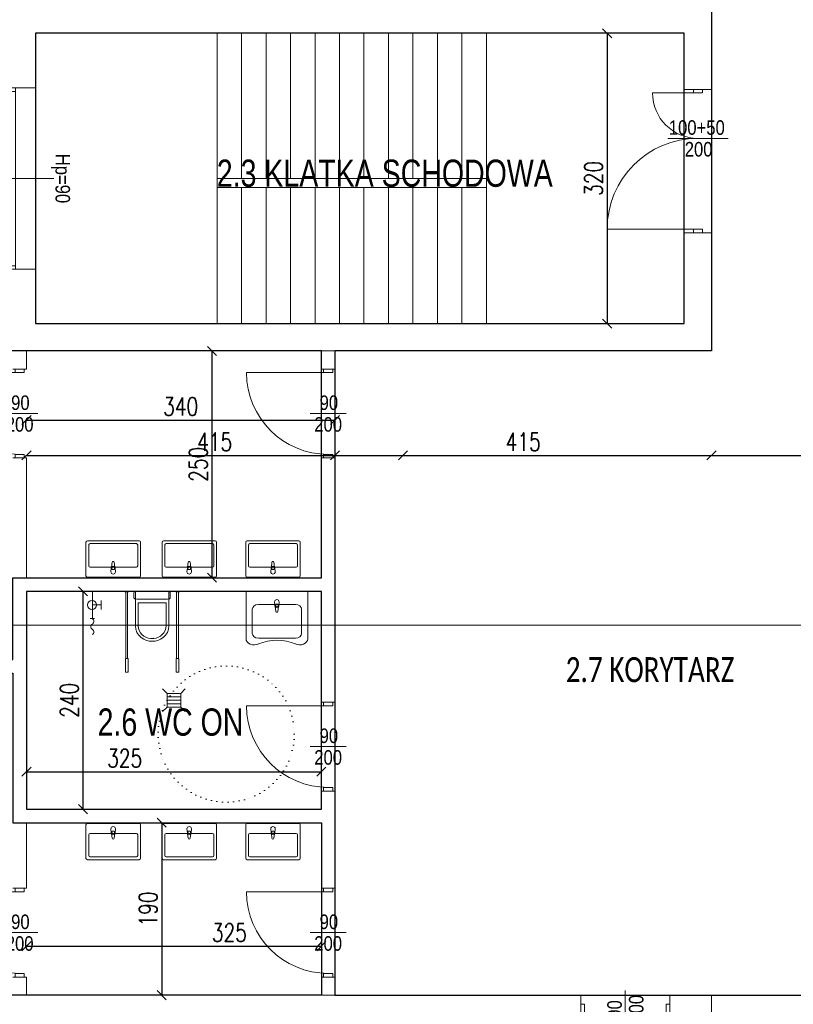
# Model space of a CAD drawing. Header units: metres. Extents: x 8472212 to 8494180, y 5728195 to 5779639.
# Tile 25 of 106: x 8476307 to 8477160, y 5734687 to 5735772. Entities that reach past the tile are written whole.
import ezdxf
from ezdxf.enums import TextEntityAlignment as Align

# ---------------------------------------------------------------- set-up
doc = ezdxf.new("R2010")
doc.units = ezdxf.units.M
doc.header["$MEASUREMENT"] = 0
doc.linetypes.add('ACAD_ISO07W100', pattern=[3, 0, -3])
doc.layers.get('0').update_dxf_attribs({"color": 250, "linetype": 'CONTINUOUS'})
doc.layers.get('Defpoints').update_dxf_attribs({"linetype": 'CONTINUOUS'})
doc.layers.add('!!powierzchnie', color=31, linetype='CONTINUOUS', plot=False)
for name, color, linetype, lineweight in [('!działowe', 253, 'CONTINUOUS', 13), ('!opisy', 255, 'CONTINUOUS', 9), ('!parapety', 21, 'CONTINUOUS', 9), ('!RZUTY SCHODY', 104, 'CONTINUOUS', 9), ('!stolarka zew', 4, 'CONTINUOUS', 9), ('!ściany konstrukcyjne', 7, 'CONTINUOUS', 18), ('000 RZUTY STOLARKA DRZWIOWA WEW', 151, 'CONTINUOUS', 9), ('A_WYPOSAZENIE_Nr_pióra__21', 7, 'CONTINUOUS', 0), ('opisy', 2, 'CONTINUOUS', 5), ('opisy ramki linie', 101, 'CONTINUOUS', 5)]:
    doc.layers.add(name, color=color, linetype=linetype, lineweight=lineweight)
doc.layers.add('!montaz', color=253, linetype='CONTINUOUS', lineweight=9, transparency=0.5)
doc.layers.add('A_WYPOSAZENIE', color=7, linetype='CONTINUOUS')
doc.styles.add('opis mały', font='ARIALN.TTF', dxfattribs={"height": 16})
doc.styles.get("Standard").update_dxf_attribs({"font": 'Simplex.SHX', "width": 0.75})
doc.dimstyles.new('ISO-25', dxfattribs={"dimtxt": 20, "dimasz": 10, "dimexe": 1.25, "dimexo": 0.625, "dimgap": 5, "dimtad": 1, "dimdec": 0, "dimtxsty": 'Standard', "dimblk": 'OBLIQUE', "dimcen": 2.5, "dimse1": 1, "dimse2": 1, "dimadec": 0, "dimazin": 0, "dimtfac": 1, "dimtdec": 0, "dimtmove": 0, "dimatfit": 3, "dimfxl": 1, "dimarcsym": 0})

# ---------------------------------------------------------------- blocks, each defined once
blk = doc.blocks.new('_Oblique')
at = {"color": 0, "linetype": 'ByBlock', "lineweight": -2}
blk.add_line((-0.5, -0.5), (0.5, 0.5), dxfattribs=at)
blk = doc.blocks.new('*D513')
at = {"layer": '!opisy', "color": 0, "linetype": 'Continuous', "lineweight": -2, "transparency": 16777216}
blk.add_line((8477278.3, 5736406.8), (8477278.3, 5735406.8), dxfattribs=at)
at = {"layer": 'Defpoints', "color": 0, "linetype": 'Continuous', "transparency": 16777216}
for p in [(8477369.5, 5736406.8), (8477069.5, 5735406.8), (8477278.3, 5735406.8)]:
    blk.add_point(p, dxfattribs=at)
at = {"layer": '!opisy', "color": 0, "linetype": 'Continuous', "lineweight": -2, "transparency": 16777216, "xscale": 10, "yscale": 10, "zscale": 10}
for p, rotation in [((8477278.3, 5736406.8), 90), ((8477278.3, 5735406.8), 270)]:
    blk.add_blockref('_Oblique', p, dxfattribs=dict(at, rotation=rotation))
at = {"layer": '!opisy', "color": 0, "linetype": 'Continuous', "transparency": 16777216, "insert": (8477263.3, 5735906.8), "char_height": 20, "attachment_point": 5, "rotation": 90}
blk.add_mtext('1000', dxfattribs=at)
blk = doc.blocks.new('*D516')
at = {"layer": '!opisy', "color": 0, "linetype": 'Continuous', "lineweight": -2, "transparency": 16777216}
blk.add_line((8476954.5, 5735756.8), (8476954.5, 5735436.8), dxfattribs=at)
at = {"layer": 'Defpoints', "color": 0, "linetype": 'Continuous', "transparency": 16777216}
for p in [(8477039.5, 5735756.8), (8476954.5, 5735436.8), (8477039.5, 5735436.8)]:
    blk.add_point(p, dxfattribs=at)
at = {"layer": '!opisy', "color": 0, "linetype": 'Continuous', "lineweight": -2, "transparency": 16777216, "xscale": 10, "yscale": 10, "zscale": 10}
for p, rotation in [((8476954.5, 5735756.8), 90), ((8476954.5, 5735436.8), 270)]:
    blk.add_blockref('_Oblique', p, dxfattribs=dict(at, rotation=rotation))
at = {"layer": '!opisy', "color": 0, "linetype": 'Continuous', "transparency": 16777216, "insert": (8476939.5, 5735596.8), "char_height": 20, "attachment_point": 5, "rotation": 90}
blk.add_mtext('320', dxfattribs=at)
blk = doc.blocks.new('Umywalka 20')
at = {"layer": 'A_WYPOSAZENIE_Nr_pióra__21', "color": 7, "linetype": 'Continuous', "lineweight": 0}
for p, q in [((-340, -522), (-340, 0)), ((-340, 0), (340, 0)), ((340, 0), (340, -522)), ((-272, -196), (-272, -464)), ((-204, -145), (204, -145)), ((-25, -116), (-21, -158)), ((-18, -167), (-11, -220)), ((-14, -156), (-14, -141)), ((-14, -141), (14, -141)), ((11, -220), (18, -167)), ((14, -141), (14, -156)), ((21, -158), (25, -116)), ((272, -464), (272, -196)), ((-204, -515), (204, -515))]:
    blk.add_line(p, q, dxfattribs=at)
for centre, radius, start, end in [((0, -116), 25, 0, 180), ((0, -156), 21.1, 185.1696, 212.771), ((0, -156), 21.1, 212.771, 327.229), ((0, -156), 13.6, 180, 0), ((0, -156), 21.1, 327.229, 354.8304), ((0, -219), 11.2, 187.1389, 352.8611)]:
    blk.add_arc(centre, radius, start, end, dxfattribs=at)
for centre, major_axis, start_param, end_param in [((-203, -197), (69.5, 0), 1.592282, 3.120107), ((203, -197), (69.5, 0), 0.021486, 1.549311), ((-250, -522), (90.2, 0), 3.141593, 5.289261), ((-203, -463), (69.5, 0), 3.163078, 4.690903), ((0, -841), (405, 0), 1.046808, 2.098245), ((250, -522), (90.2, 0), 4.135517, 6.283185), ((203, -463), (69.5, 0), 4.733875, 6.2617)]:
    blk.add_ellipse(centre, major_axis=major_axis, ratio=0.746013, start_param=start_param, end_param=end_param, dxfattribs=at)
blk = doc.blocks.new('WC dla niepełnosprawnych 19')
at = {"layer": 'A_WYPOSAZENIE_Nr_pióra__21', "color": 7, "linetype": 'Continuous', "lineweight": 0}
for p, q in [((-260, 0), (-300, 0)), ((-300, 0), (-300, -5)), ((-260, -5), (-260, 0)), ((185, 0), (-185, 0)), ((-185, 0), (-185, -380)), ((-170, 0), (-181, -1)), ((170, 0), (-170, 0)), ((181, -1), (170, 0)), ((185, -380), (185, 0)), ((300, 0), (260, 0)), ((260, 0), (260, -5)), ((300, -5), (300, 0)), ((-300, -5), (-260, -5)), ((-290, -5), (-290, -740)), ((-270, -5), (-290, -5)), ((-270, -740), (-270, -5)), ((-198, -9), (-200, -15)), ((-200, -15), (-200, -70)), ((-200, -70), (-198, -76)), ((-191, -4), (-198, -9)), ((-198, -76), (-191, -81)), ((-181, -1), (-191, -4)), ((-191, -81), (-181, -84)), ((-181, -84), (-170, -85)), ((-170, -85), (170, -85)), ((170, -85), (181, -84)), ((191, -4), (181, -1)), ((181, -84), (191, -81)), ((198, -9), (191, -4)), ((191, -81), (198, -76)), ((200, -15), (198, -9)), ((198, -76), (200, -70)), ((200, -70), (200, -15)), ((260, -5), (300, -5)), ((270, -5), (270, -740)), ((290, -5), (270, -5)), ((290, -740), (290, -5)), ((0, -125), (-155, -125)), ((-155, -125), (-155, -380)), ((155, -125), (0, -125)), ((155, -380), (155, -125)), ((-185, -380), (-181, -417)), ((-181, -417), (-168, -453)), ((168, -453), (181, -417)), ((181, -417), (185, -380)), ((-168, -453), (-147, -484)), ((-147, -484), (-120, -510)), ((-120, -510), (-93, -527)), ((-93, -527), (-63, -540)), ((-63, -540), (-32, -547)), ((-16, -519), (16, -519)), ((32, -547), (63, -540)), ((63, -540), (93, -527)), ((93, -527), (120, -510)), ((120, -510), (147, -484)), ((147, -484), (168, -453)), ((-32, -547), (0, -550)), ((0, -550), (32, -547)), ((-295, -740), (-295, -890)), ((-265, -740), (-295, -740)), ((-290, -740), (-270, -740)), ((-265, -890), (-265, -740)), ((265, -740), (265, -890)), ((295, -740), (265, -740)), ((270, -740), (290, -740)), ((295, -890), (295, -740)), ((-295, -890), (-265, -890)), ((265, -890), (295, -890))]:
    blk.add_line(p, q, dxfattribs=at)
for centre, start, end in [((-9, -373), 182.66, 267.3883), ((9, -373), 272.6117, 357.34)]:
    blk.add_arc(centre, 146, start, end, dxfattribs=at)
for p in [(155, -380), (-16, -519)]:
    blk.add_point(p, dxfattribs=at)
blk = doc.blocks.new('Umywalka 20_2')
at = {"layer": 'A_WYPOSAZENIE_Nr_pióra__21', "color": 7, "linetype": 'Continuous', "lineweight": 0}
for p, q in [((-285, 0), (285, 0)), ((-300, -385), (-300, -15)), ((-25, -60), (-21, -102)), ((-14, -100), (-14, -85)), ((-14, -85), (14, -85)), ((14, -85), (14, -100)), ((21, -102), (25, -60)), ((300, -15), (300, -385)), ((-270, -355), (-270, -125)), ((-255, -110), (255, -110)), ((-18, -111), (-11, -164)), ((11, -164), (18, -111)), ((270, -125), (270, -355)), ((285, -400), (-285, -400)), ((255, -370), (-255, -370))]:
    blk.add_line(p, q, dxfattribs=at)
for centre, radius, start, end in [((-285, -15), 15, 90, 180), ((285, -15), 15, 0, 90), ((0, -60), 25, 0, 180), ((0, -100), 21.1, 185.1696, 212.771), ((0, -100), 13.6, 180, 0), ((0, -100), 21.1, 327.229, 354.8304), ((-255, -125), 15, 90, 180), ((0, -100), 21.1, 212.771, 327.229), ((0, -163), 11.2, 187.1389, 352.8611), ((255, -125), 15, 0, 90), ((-285, -385), 15, 180, 270), ((-255, -355), 15, 180, 270), ((255, -355), 15, 270, 0), ((285, -385), 15, 270, 0)]:
    blk.add_arc(centre, radius, start, end, dxfattribs=at)
blk = doc.blocks.new('*D520')
at = {"layer": '!opisy', "color": 0, "linetype": 'Continuous', "lineweight": -2, "transparency": 16777216}
blk.add_line((8476518.9, 5735406.8), (8476518.9, 5735156.8), dxfattribs=at)
at = {"layer": 'Defpoints', "color": 0, "linetype": 'Continuous', "transparency": 16777216}
for p in [(8476639.5, 5735406.8), (8476518.9, 5735156.8), (8476639.5, 5735156.8)]:
    blk.add_point(p, dxfattribs=at)
at = {"layer": '!opisy', "color": 0, "linetype": 'Continuous', "lineweight": -2, "transparency": 16777216, "xscale": 10, "yscale": 10, "zscale": 10}
for p, rotation in [((8476518.9, 5735406.8), 90), ((8476518.9, 5735156.8), 270)]:
    blk.add_blockref('_Oblique', p, dxfattribs=dict(at, rotation=rotation))
at = {"layer": '!opisy', "color": 0, "linetype": 'Continuous', "transparency": 16777216, "insert": (8476503.9, 5735281.8), "char_height": 20, "attachment_point": 5, "rotation": 90}
blk.add_mtext('250', dxfattribs=at)
blk = doc.blocks.new('*D521')
at = {"layer": '!opisy', "color": 0, "linetype": 'Continuous', "lineweight": -2, "transparency": 16777216}
blk.add_line((8476314.5, 5735330.5), (8476654.5, 5735330.5), dxfattribs=at)
at = {"layer": 'Defpoints', "color": 0, "linetype": 'Continuous', "transparency": 16777216}
for p in [(8476314.5, 5735406.8), (8476654.5, 5735406.8), (8476654.5, 5735330.5)]:
    blk.add_point(p, dxfattribs=at)
at = {"layer": '!opisy', "color": 0, "linetype": 'Continuous', "lineweight": -2, "transparency": 16777216, "xscale": 10, "yscale": 10, "zscale": 10, "rotation": 180}
blk.add_blockref('_Oblique', (8476314.5, 5735330.5), dxfattribs=at)
at = {"layer": '!opisy', "color": 0, "linetype": 'Continuous', "lineweight": -2, "transparency": 16777216, "xscale": 10, "yscale": 10, "zscale": 10}
blk.add_blockref('_Oblique', (8476654.5, 5735330.5), dxfattribs=at)
at = {"layer": '!opisy', "color": 0, "linetype": 'Continuous', "transparency": 16777216, "insert": (8476484.5, 5735345.5), "char_height": 20, "attachment_point": 5}
blk.add_mtext('340', dxfattribs=at)
blk = doc.blocks.new('*D524')
at = {"layer": '!opisy', "color": 0, "linetype": 'Continuous', "lineweight": -2, "transparency": 16777216}
blk.add_line((8476376.8, 5735141.8), (8476376.8, 5734901.8), dxfattribs=at)
at = {"layer": 'Defpoints', "color": 0, "linetype": 'Continuous', "transparency": 16777216}
for p in [(8476639.5, 5735141.8), (8476376.8, 5734901.8), (8476639.5, 5734901.8)]:
    blk.add_point(p, dxfattribs=at)
at = {"layer": '!opisy', "color": 0, "linetype": 'Continuous', "lineweight": -2, "transparency": 16777216, "xscale": 10, "yscale": 10, "zscale": 10}
for p, rotation in [((8476376.8, 5735141.8), 90), ((8476376.8, 5734901.8), 270)]:
    blk.add_blockref('_Oblique', p, dxfattribs=dict(at, rotation=rotation))
at = {"layer": '!opisy', "color": 0, "linetype": 'Continuous', "transparency": 16777216, "insert": (8476361.8, 5735021.8), "char_height": 20, "attachment_point": 5, "rotation": 90}
blk.add_mtext('240', dxfattribs=at)
blk = doc.blocks.new('*D525')
at = {"layer": '!opisy', "color": 0, "linetype": 'Continuous', "lineweight": -2, "transparency": 16777216}
blk.add_line((8476463.6, 5734886.8), (8476463.6, 5734696.8), dxfattribs=at)
at = {"layer": 'Defpoints', "color": 0, "linetype": 'Continuous', "transparency": 16777216}
for p in [(8476639.5, 5734886.8), (8476463.6, 5734696.8), (8476639.5, 5734696.8)]:
    blk.add_point(p, dxfattribs=at)
at = {"layer": '!opisy', "color": 0, "linetype": 'Continuous', "lineweight": -2, "transparency": 16777216, "xscale": 10, "yscale": 10, "zscale": 10}
for p, rotation in [((8476463.6, 5734886.8), 90), ((8476463.6, 5734696.8), 270)]:
    blk.add_blockref('_Oblique', p, dxfattribs=dict(at, rotation=rotation))
at = {"layer": '!opisy', "color": 0, "linetype": 'Continuous', "transparency": 16777216, "insert": (8476448.6, 5734791.8), "char_height": 20, "attachment_point": 5, "rotation": 90}
blk.add_mtext('190', dxfattribs=at)
blk = doc.blocks.new('*D528')
at = {"layer": '!opisy', "color": 0, "linetype": 'Continuous', "lineweight": -2, "transparency": 16777216}
blk.add_line((8477069.5, 5735291.6), (8477369.5, 5735291.6), dxfattribs=at)
at = {"layer": 'Defpoints', "color": 0, "linetype": 'Continuous', "transparency": 16777216}
for p in [(8477069.5, 5735291.6), (8477369.5, 5735291.6), (8477369.5, 5734696.8)]:
    blk.add_point(p, dxfattribs=at)
at = {"layer": '!opisy', "color": 0, "linetype": 'Continuous', "lineweight": -2, "transparency": 16777216, "xscale": 10, "yscale": 10, "zscale": 10, "rotation": 180}
blk.add_blockref('_Oblique', (8477069.5, 5735291.6), dxfattribs=at)
at = {"layer": '!opisy', "color": 0, "linetype": 'Continuous', "lineweight": -2, "transparency": 16777216, "xscale": 10, "yscale": 10, "zscale": 10}
blk.add_blockref('_Oblique', (8477369.5, 5735291.6), dxfattribs=at)
at = {"layer": '!opisy', "color": 0, "linetype": 'Continuous', "transparency": 16777216, "insert": (8477219.5, 5735306.6), "char_height": 20, "attachment_point": 5}
blk.add_mtext('300', dxfattribs=at)
blk = doc.blocks.new('*D531')
at = {"layer": '!opisy', "color": 0, "linetype": 'Continuous', "lineweight": -2, "transparency": 16777216}
blk.add_line((8476314.5, 5734943), (8476639.5, 5734943), dxfattribs=at)
at = {"layer": 'Defpoints', "color": 0, "linetype": 'Continuous', "transparency": 16777216}
for p in [(8476639.5, 5734943), (8476314.5, 5734901.8), (8476639.5, 5734901.8)]:
    blk.add_point(p, dxfattribs=at)
at = {"layer": '!opisy', "color": 0, "linetype": 'Continuous', "lineweight": -2, "transparency": 16777216, "xscale": 10, "yscale": 10, "zscale": 10, "rotation": 180}
blk.add_blockref('_Oblique', (8476314.5, 5734943), dxfattribs=at)
at = {"layer": '!opisy', "color": 0, "linetype": 'Continuous', "lineweight": -2, "transparency": 16777216, "xscale": 10, "yscale": 10, "zscale": 10}
blk.add_blockref('_Oblique', (8476639.5, 5734943), dxfattribs=at)
at = {"layer": '!opisy', "color": 0, "linetype": 'Continuous', "transparency": 16777216, "insert": (8476422.8, 5734958), "char_height": 20, "attachment_point": 5}
blk.add_mtext('325', dxfattribs=at)
blk = doc.blocks.new('*D532')
at = {"layer": '!opisy', "color": 0, "linetype": 'Continuous', "lineweight": -2, "transparency": 16777216}
blk.add_line((8476314.5, 5734750.8), (8476639.5, 5734750.8), dxfattribs=at)
at = {"layer": 'Defpoints', "color": 0, "linetype": 'Continuous', "transparency": 16777216}
for p in [(8476314.5, 5734886.8), (8476639.5, 5734886.8), (8476639.5, 5734750.8)]:
    blk.add_point(p, dxfattribs=at)
at = {"layer": '!opisy', "color": 0, "linetype": 'Continuous', "lineweight": -2, "transparency": 16777216, "xscale": 10, "yscale": 10, "zscale": 10, "rotation": 180}
blk.add_blockref('_Oblique', (8476314.5, 5734750.8), dxfattribs=at)
at = {"layer": '!opisy', "color": 0, "linetype": 'Continuous', "lineweight": -2, "transparency": 16777216, "xscale": 10, "yscale": 10, "zscale": 10}
blk.add_blockref('_Oblique', (8476639.5, 5734750.8), dxfattribs=at)
at = {"layer": '!opisy', "color": 0, "linetype": 'Continuous', "transparency": 16777216, "insert": (8476538.1, 5734765.8), "char_height": 20, "attachment_point": 5}
blk.add_mtext('325', dxfattribs=at)
blk = doc.blocks.new('*D536')
at = {"layer": '!opisy', "color": 0, "linetype": 'Continuous', "lineweight": -2, "transparency": 16777216}
blk.add_line((8478399.5, 5736637.7), (8475874.5, 5736637.7), dxfattribs=at)
at = {"layer": 'Defpoints', "color": 0, "linetype": 'Continuous', "transparency": 16777216}
for p in [(8475874.5, 5736637.7), (8478399.5, 5736348.2), (8475874.5, 5735348.2)]:
    blk.add_point(p, dxfattribs=at)
at = {"layer": '!opisy', "color": 0, "linetype": 'Continuous', "lineweight": -2, "transparency": 16777216, "xscale": 10, "yscale": 10, "zscale": 10, "rotation": 180}
blk.add_blockref('_Oblique', (8475874.5, 5736637.7), dxfattribs=at)
at = {"layer": '!opisy', "color": 0, "linetype": 'Continuous', "lineweight": -2, "transparency": 16777216, "xscale": 10, "yscale": 10, "zscale": 10}
blk.add_blockref('_Oblique', (8478399.5, 5736637.7), dxfattribs=at)
at = {"layer": '!opisy', "color": 0, "linetype": 'Continuous', "transparency": 16777216, "insert": (8477137, 5736652.7), "char_height": 20, "attachment_point": 5}
blk.add_mtext('2525', dxfattribs=at)
blk = doc.blocks.new('*U591')
at = {"layer": '!parapety'}
for p, q in [((7761.5, -4380.1), (7961.5, -4380.1)), ((7761.5, -4430.1), (7961.5, -4430.1))]:
    blk.add_line(p, q, dxfattribs=at)
at = {"layer": '!stolarka zew'}
for p, q in [((7961.5, -4402.1), (7761.5, -4402.1)), ((7765.5, -4402.1), (7765.5, -4408.1)), ((7957.5, -4402.1), (7957.5, -4408.1)), ((7961.5, -4408.1), (7761.5, -4408.1))]:
    blk.add_line(p, q, dxfattribs=at)
at = {"layer": '!ściany konstrukcyjne'}
for p, q in [((7761.5, -4430.1), (7761.5, -4380.1)), ((7961.5, -4430.1), (7961.5, -4380.1))]:
    blk.add_line(p, q, dxfattribs=at)
at = {"layer": 'opisy ramki linie'}
for p, q in [((7861.5, -4330.1), (7861.5, -4380.1)), ((7861.5, -4380.1), (7861.5, -4450.1))]:
    blk.add_line(p, q, dxfattribs=at)
at = {"layer": 'opisy', "style": 'opis mały', "flags": 8}
for tag, p in [('SZEROKOŚĆ_OKNO', (7857.5, -4365.1)), ('WYSOKOŚĆ_OKNO', (7881.5, -4363.9))]:
    blk.add_attdef(tag, p, '', height=16, rotation=90, dxfattribs=at)
blk.add_attdef('WYSOKOŚĆ_PARAPETU', text='', height=16, dxfattribs=at).set_placement((7861.5, -4460.1), align=Align.MIDDLE_CENTER)
blk = doc.blocks.new('*D511')
at = {"layer": '!opisy', "color": 0, "linetype": 'Continuous', "lineweight": -2, "transparency": 16777216}
blk.add_line((8476654.5, 5735291.6), (8477069.5, 5735291.6), dxfattribs=at)
at = {"layer": 'Defpoints', "color": 0, "linetype": 'Continuous', "transparency": 16777216}
for p in [(8477069.5, 5735291.6), (8476654.5, 5734716.8), (8477069.5, 5734716.8)]:
    blk.add_point(p, dxfattribs=at)
at = {"layer": '!opisy', "color": 0, "linetype": 'Continuous', "lineweight": -2, "transparency": 16777216, "xscale": 10, "yscale": 10, "zscale": 10, "rotation": 180}
blk.add_blockref('_Oblique', (8476654.5, 5735291.6), dxfattribs=at)
at = {"layer": '!opisy', "color": 0, "linetype": 'Continuous', "lineweight": -2, "transparency": 16777216, "xscale": 10, "yscale": 10, "zscale": 10}
blk.add_blockref('_Oblique', (8477069.5, 5735291.6), dxfattribs=at)
at = {"layer": '!opisy', "color": 0, "linetype": 'Continuous', "transparency": 16777216, "insert": (8476862, 5735306.6), "char_height": 20, "attachment_point": 5}
blk.add_mtext('415', dxfattribs=at)
blk = doc.blocks.new('*U458')
for p, q in [((44, 0), (44, 90)), ((44, 5), (40, 5)), ((44, 5), (44, -5)), ((134, 5), (138, 5)), ((134, 5), (134, -5)), ((44, -5), (40, -5)), ((134, -5), (138, -5))]:
    blk.add_line(p, q)
blk.add_arc((44, 0), 90, 0, 90)
at = {"layer": 'opisy'}
blk.add_line((89, -20), (89, 20), dxfattribs=at)
at = {"layer": 'opisy', "style": 'opis mały', "flags": 8}
for tag, p in [('SZEROKOŚĆ_DRZWI_AUTO', (85.1, -0.7)), ('WYSOKOŚĆ_DRZWI', (109, 0))]:
    blk.add_attdef(tag, text='', height=16, rotation=90, dxfattribs=at).set_placement(p, align=Align.CENTER)
blk = doc.blocks.new('*U459')
for p, q in [((44, 0), (44, 90)), ((44, 5), (40, 5)), ((44, 5), (44, -5)), ((134, 5), (138, 5)), ((134, 5), (134, -5)), ((44, -5), (40, -5)), ((134, -5), (138, -5))]:
    blk.add_line(p, q)
blk.add_arc((44, 0), 90, 0, 90)
at = {"layer": 'opisy'}
blk.add_line((89, -20), (89, 20), dxfattribs=at)
at = {"layer": 'opisy', "style": 'opis mały', "flags": 8}
for tag, p in [('SZEROKOŚĆ_DRZWI_AUTO', (85.1, -0.7)), ('WYSOKOŚĆ_DRZWI', (109, 0))]:
    blk.add_attdef(tag, text='', height=16, rotation=90, dxfattribs=at).set_placement(p, align=Align.CENTER)
blk = doc.blocks.new('*U460')
for p, q in [((44, 0), (44, 90)), ((44, 5), (40, 5)), ((44, 5), (44, -5)), ((134, 5), (138, 5)), ((134, 5), (134, -5)), ((44, -5), (40, -5)), ((134, -5), (138, -5))]:
    blk.add_line(p, q)
blk.add_arc((44, 0), 90, 0, 90)
at = {"layer": 'opisy'}
blk.add_line((89, -20), (89, 20), dxfattribs=at)
at = {"layer": 'opisy', "style": 'opis mały', "flags": 8}
for tag, p in [('SZEROKOŚĆ_DRZWI_AUTO', (85.1, -0.7)), ('WYSOKOŚĆ_DRZWI', (109, 0))]:
    blk.add_attdef(tag, text='', height=16, rotation=90, dxfattribs=at).set_placement(p, align=Align.CENTER)
blk = doc.blocks.new('*U461')
for p, q in [((44, 0), (44, 90)), ((44, 5), (40, 5)), ((44, 5), (44, -5)), ((134, 5), (138, 5)), ((134, 5), (134, -5)), ((44, -5), (40, -5)), ((134, -5), (138, -5))]:
    blk.add_line(p, q)
blk.add_arc((44, 0), 90, 0, 90)
at = {"layer": 'opisy'}
blk.add_line((89, -20), (89, 20), dxfattribs=at)
at = {"layer": 'opisy', "style": 'opis mały', "flags": 8}
for tag, p in [('SZEROKOŚĆ_DRZWI_AUTO', (85.1, -0.7)), ('WYSOKOŚĆ_DRZWI', (109, 0))]:
    blk.add_attdef(tag, text='', height=16, rotation=90, dxfattribs=at).set_placement(p, align=Align.CENTER)
blk = doc.blocks.new('*D512')
at = {"layer": '!opisy', "color": 0, "linetype": 'Continuous', "lineweight": -2, "transparency": 16777216}
blk.add_line((8476314.5, 5735291.6), (8476729.5, 5735291.6), dxfattribs=at)
at = {"layer": 'Defpoints', "color": 0, "linetype": 'Continuous', "transparency": 16777216}
for p in [(8476729.5, 5735291.6), (8476314.5, 5734716.8), (8476729.5, 5734716.8)]:
    blk.add_point(p, dxfattribs=at)
at = {"layer": '!opisy', "color": 0, "linetype": 'Continuous', "lineweight": -2, "transparency": 16777216, "xscale": 10, "yscale": 10, "zscale": 10, "rotation": 180}
blk.add_blockref('_Oblique', (8476314.5, 5735291.6), dxfattribs=at)
at = {"layer": '!opisy', "color": 0, "linetype": 'Continuous', "lineweight": -2, "transparency": 16777216, "xscale": 10, "yscale": 10, "zscale": 10}
blk.add_blockref('_Oblique', (8476729.5, 5735291.6), dxfattribs=at)
at = {"layer": '!opisy', "color": 0, "linetype": 'Continuous', "transparency": 16777216, "insert": (8476522, 5735306.6), "char_height": 20, "attachment_point": 5}
blk.add_mtext('415', dxfattribs=at)
blk = doc.blocks.new('*U462')
for p, q in [((44, 0), (44, 90)), ((44, 5), (40, 5)), ((44, 5), (44, -5)), ((134, 5), (138, 5)), ((134, 5), (134, -5)), ((44, -5), (40, -5)), ((134, -5), (138, -5))]:
    blk.add_line(p, q)
blk.add_arc((44, 0), 90, 0, 90)
at = {"layer": 'opisy'}
blk.add_line((89, -20), (89, 20), dxfattribs=at)
at = {"layer": 'opisy', "style": 'opis mały', "flags": 8}
for tag, p in [('SZEROKOŚĆ_DRZWI_AUTO', (85.1, -0.7)), ('WYSOKOŚĆ_DRZWI', (109, 0))]:
    blk.add_attdef(tag, text='', height=16, rotation=90, dxfattribs=at).set_placement(p, align=Align.CENTER)
blk = doc.blocks.new('*U463')
for p, q in [((34, 5), (30, 5)), ((34, -5), (34, 5)), ((124, -5), (124, 5)), ((124, 5), (128, 5)), ((124, 0), (124, -90)), ((34, -5), (30, -5)), ((124, -5), (128, -5))]:
    blk.add_line(p, q)
blk.add_arc((124, 0), 90, 180, 270)
at = {"layer": 'opisy'}
blk.add_line((79, -20), (79, 20), dxfattribs=at)
at = {"layer": 'opisy', "style": 'opis mały', "flags": 8}
for tag, p in [('SZEROKOŚĆ_DRZWI_AUTO', (75.1, -0.7)), ('WYSOKOŚĆ_DRZWI', (99, 0))]:
    blk.add_attdef(tag, text='', height=16, rotation=90, dxfattribs=at).set_placement(p, align=Align.CENTER)
blk = doc.blocks.new('*D568')
at = {"layer": '!opisy', "color": 0, "linetype": 'Continuous', "lineweight": -2, "transparency": 16777216}
blk.add_line((8475776.2, 5736456.8), (8475776.2, 5735456.8), dxfattribs=at)
at = {"layer": 'Defpoints', "color": 0, "linetype": 'Continuous', "transparency": 16777216}
for p in [(8476425.5, 5736456.8), (8475776.2, 5735456.8), (8476425.5, 5735456.8)]:
    blk.add_point(p, dxfattribs=at)
at = {"layer": '!opisy', "color": 0, "linetype": 'Continuous', "lineweight": -2, "transparency": 16777216, "xscale": 10, "yscale": 10, "zscale": 10}
for p, rotation in [((8475776.2, 5736456.8), 90), ((8475776.2, 5735456.8), 270)]:
    blk.add_blockref('_Oblique', p, dxfattribs=dict(at, rotation=rotation))
at = {"layer": '!opisy', "color": 0, "linetype": 'Continuous', "transparency": 16777216, "insert": (8475761.2, 5735956.8), "char_height": 20, "attachment_point": 5, "rotation": 90}
blk.add_mtext('1000', dxfattribs=at)
blk = doc.blocks.new('*D570')
at = {"layer": '!opisy', "color": 0, "linetype": 'Continuous', "lineweight": -2, "transparency": 16777216}
blk.add_line((8475726.2, 5733731.8), (8475726.2, 5736456.8), dxfattribs=at)
at = {"layer": 'Defpoints', "color": 0, "linetype": 'Continuous', "transparency": 16777216}
for p in [(8475726.2, 5736456.8), (8476425.5, 5736456.8), (8476025.5, 5733731.8)]:
    blk.add_point(p, dxfattribs=at)
at = {"layer": '!opisy', "color": 0, "linetype": 'Continuous', "lineweight": -2, "transparency": 16777216, "xscale": 10, "yscale": 10, "zscale": 10}
for p, rotation in [((8475726.2, 5736456.8), 90), ((8475726.2, 5733731.8), 270)]:
    blk.add_blockref('_Oblique', p, dxfattribs=dict(at, rotation=rotation))
at = {"layer": '!opisy', "color": 0, "linetype": 'Continuous', "transparency": 16777216, "insert": (8475711.2, 5735094.3), "char_height": 20, "attachment_point": 5, "rotation": 90}
blk.add_mtext('2725', dxfattribs=at)
blk = doc.blocks.new('zawórczerpalny')
at = {"layer": '!montaz', "linetype": 'Continuous'}
for p, q in [((6631442.5, 5648482.7), (6631452.5, 5648482.7)), ((6631447.5, 5648472.7), (6631447.5, 5648482.7)), ((6631432.5, 5648475.5), (6631432.5, 5648470.5))]:
    blk.add_line(p, q, dxfattribs=at)
blk.add_lwpolyline([(6631414.7, 5648473, -0.564678), (6631420.6, 5648473, 0.564678), (6631426.5, 5648473, -0.564678), (6631432.5, 5648473), (6631462.4, 5648473)], format="xyb", dxfattribs=at)
blk.add_circle((6631447.5, 5648472.7), 5, dxfattribs=at)

msp = doc.modelspace()

# ---------------------------------------------------------------- linework, layer by layer
at = {"layer": '!!powierzchnie', "linetype": 'Continuous'}
for points in [[(8476654.5, 5735406.8), (8476654.5, 5734696.8), (8477369.5, 5734696.8), (8477369.5, 5736406.8), (8477069.5, 5736406.8), (8477069.5, 5735406.8), (8476654.5, 5735406.8)], [(8476324.5, 5735756.8), (8476324.5, 5735436.8), (8477039.5, 5735436.8), (8477039.5, 5735756.8), (8476324.5, 5735756.8)], [(8476324.5, 5735756.8), (8476324.5, 5735436.8), (8477039.5, 5735436.8), (8477039.5, 5735756.8), (8476324.5, 5735756.8)], [(8475924.5, 5735406.8), (8475924.5, 5735066.8), (8476299.5, 5735066.8), (8476299.5, 5735156.8), (8476639.5, 5735156.8), (8476639.5, 5735406.8), (8475924.5, 5735406.8)], [(8476314.5, 5735141.8), (8476314.5, 5734901.8), (8476639.5, 5734901.8), (8476639.5, 5735141.8), (8476314.5, 5735141.8)], [(8475924.5, 5735051.8), (8476299.5, 5735051.8), (8476299.5, 5734886.8), (8476639.5, 5734886.8), (8476639.5, 5734696.8), (8475924.5, 5734696.8), (8475924.5, 5735051.8)]]:
    msp.add_lwpolyline(points, dxfattribs=at)
at = {"layer": '!działowe', "linetype": 'Continuous'}
for p, q in [((8476314.5, 5735406.8), (8476314.5, 5735386.8)), ((8476639.5, 5735386.8), (8476639.5, 5735406.8)), ((8476654.5, 5735406.8), (8476654.5, 5735386.8)), ((8476314.5, 5735386.8), (8476299.5, 5735386.8)), ((8476654.5, 5735386.8), (8476639.5, 5735386.8)), ((8476314.5, 5735288.8), (8476299.5, 5735288.8)), ((8476314.5, 5735288.8), (8476314.5, 5735156.8)), ((8476639.5, 5735156.8), (8476639.5, 5735288.8)), ((8476654.5, 5735288.8), (8476639.5, 5735288.8)), ((8476654.5, 5735288.8), (8476654.5, 5735019.8)), ((8476314.5, 5735156.8), (8476639.5, 5735156.8)), ((8476314.5, 5735141.8), (8476314.5, 5734901.8)), ((8476639.5, 5735141.8), (8476314.5, 5735141.8)), ((8476639.5, 5735019.8), (8476639.5, 5735141.8)), ((8476654.5, 5735019.8), (8476639.5, 5735019.8)), ((8476639.5, 5734901.8), (8476639.5, 5734921.8)), ((8476654.5, 5734921.8), (8476639.5, 5734921.8)), ((8476654.5, 5734921.8), (8476654.5, 5734814.8)), ((8476314.5, 5734901.8), (8476639.5, 5734901.8)), ((8476639.5, 5734886.8), (8476314.5, 5734886.8)), ((8476314.5, 5734886.8), (8476314.5, 5734814.8)), ((8476639.5, 5734814.8), (8476639.5, 5734886.8)), ((8476314.5, 5734814.8), (8476299.5, 5734814.8)), ((8476654.5, 5734814.8), (8476639.5, 5734814.8)), ((8476314.5, 5734716.8), (8476299.5, 5734716.8)), ((8476314.5, 5734716.8), (8476314.5, 5734696.8)), ((8476639.5, 5734696.8), (8476639.5, 5734716.8)), ((8476654.5, 5734716.8), (8476639.5, 5734716.8)), ((8476654.5, 5734716.8), (8476654.5, 5734696.8))]:
    msp.add_line(p, q, dxfattribs=at)
at = {"layer": '!montaz', "linetype": 'Continuous'}
for p, q in [((8476469.5, 5735029.3), (8476464.5, 5735034.3)), ((8476484.5, 5735029.3), (8476489.5, 5735034.3)), ((8476469.5, 5735025.5), (8476484.5, 5735025.5)), ((8476469.5, 5735021.8), (8476484.5, 5735021.8)), ((8476469.5, 5735018), (8476484.5, 5735018)), ((8476469.5, 5735014.3), (8476464.5, 5735009.3)), ((8476484.5, 5735014.3), (8476489.5, 5735009.3))]:
    msp.add_line(p, q, dxfattribs=at)
msp.add_lwpolyline([(8476469.5, 5735029.3), (8476484.5, 5735029.3), (8476484.5, 5735014.3), (8476469.5, 5735014.3), (8476469.5, 5735029.3)], dxfattribs=at)
at = {"layer": '!opisy', "linetype": 'Continuous'}
msp.add_line((8475807.1, 5735104.7), (8478454.6, 5735104.7), dxfattribs=at)
at = {"layer": '!opisy', "linetype": 'ACAD_ISO07W100', "ltscale": 2}
msp.add_circle((8476534.7, 5734984.5), 75, dxfattribs=at)
at = {"layer": '!RZUTY SCHODY'}
for p, q in [((8476524.5, 5735756.8), (8476524.5, 5735436.8)), ((8476551.5, 5735756.8), (8476551.5, 5735596.8)), ((8476578.5, 5735756.8), (8476578.5, 5735596.8)), ((8476605.5, 5735756.8), (8476605.5, 5735596.8)), ((8476632.5, 5735756.8), (8476632.5, 5735596.8)), ((8476659.5, 5735756.8), (8476659.5, 5735596.8)), ((8476686.5, 5735756.8), (8476686.5, 5735596.8)), ((8476713.5, 5735756.8), (8476713.5, 5735596.8)), ((8476740.5, 5735756.8), (8476740.5, 5735596.8)), ((8476767.5, 5735756.8), (8476767.5, 5735596.8)), ((8476794.5, 5735756.8), (8476794.5, 5735596.8)), ((8476821.5, 5735756.8), (8476821.5, 5735436.8)), ((8476821.5, 5735596.8), (8476524.5, 5735596.8)), ((8476821.5, 5735596.8), (8476524.5, 5735596.8)), ((8476821.5, 5735586.8), (8476524.5, 5735586.8)), ((8476551.5, 5735586.8), (8476551.5, 5735436.8)), ((8476578.5, 5735586.8), (8476578.5, 5735436.8)), ((8476605.5, 5735586.8), (8476605.5, 5735436.8)), ((8476632.5, 5735586.8), (8476632.5, 5735436.8)), ((8476659.5, 5735586.8), (8476659.5, 5735436.8)), ((8476686.5, 5735586.8), (8476686.5, 5735436.8)), ((8476713.5, 5735586.8), (8476713.5, 5735436.8)), ((8476740.5, 5735586.8), (8476740.5, 5735436.8)), ((8476767.5, 5735586.8), (8476767.5, 5735436.8)), ((8476794.5, 5735586.8), (8476794.5, 5735436.8))]:
    msp.add_line(p, q, dxfattribs=at)
at = {"layer": '!ściany konstrukcyjne', "linetype": 'Continuous'}
for p, q in [((8477069.5, 5735695), (8477039.5, 5735695)), ((8477069.5, 5735537), (8477039.5, 5735537)), ((8475924.5, 5734696.8), (8476925.5, 5734696.8)), ((8476925.5, 5734696.8), (8476925.5, 5734666.8)), ((8477023.5, 5734696.8), (8477369.5, 5734696.8)), ((8477023.5, 5734696.8), (8477023.5, 5734666.8))]:
    msp.add_line(p, q, dxfattribs=at)
for points in [[(8477069.5, 5735806.8), (8477069.5, 5735695)], [(8476324.5, 5735696.8), (8476324.5, 5735756.8)], [(8477039.5, 5735756.8), (8476324.5, 5735756.8)], [(8477039.5, 5735756.8), (8477039.5, 5735695)], [(8477069.5, 5735537), (8477069.5, 5735406.8), (8476324.5, 5735406.8)], [(8477039.5, 5735537), (8477039.5, 5735436.8), (8476324.5, 5735436.8)], [(8476324.5, 5735436.8), (8476324.5, 5735496.8)], [(8475924.5, 5735336.8), (8475924.5, 5735406.8), (8476324.5, 5735406.8)]]:
    msp.add_lwpolyline(points, dxfattribs=at)
msp.add_lwpolyline([(8477069.5, 5734696.8), (8477069.5, 5734448.8), (8477369.5, 5734448.8), (8477369.5, 5734696.8)], close=True, dxfattribs=at)
at = {"layer": '000 RZUTY STOLARKA DRZWIOWA WEW'}
for p, q in [((8477054.5, 5735691), (8477004.5, 5735691)), ((8477049.5, 5735691), (8477049.5, 5735695)), ((8477049.5, 5735691), (8477059.5, 5735691)), ((8477059.5, 5735691), (8477059.5, 5735695)), ((8477054.5, 5735541), (8476954.5, 5735541)), ((8477049.5, 5735541), (8477049.5, 5735537)), ((8477049.5, 5735541), (8477059.5, 5735541)), ((8477059.5, 5735541), (8477059.5, 5735537))]:
    msp.add_line(p, q, dxfattribs=at)
for centre, radius, start, end in [((8477054.5, 5735691), 50, 180, 270), ((8477054.5, 5735541), 100, 90, 180)]:
    msp.add_arc(centre, radius, start, end, dxfattribs=at)
at = {"layer": 'opisy'}
msp.add_line((8477087.7, 5735641), (8477021.3, 5735641), dxfattribs=at)

# ---------------------------------------------------------------- block references
at = {"layer": '!montaz', "linetype": 'Continuous', "lineweight": 0, "yscale": 0.1, "zscale": 100, "rotation": 180}
for p, xscale in [((8476410.1, 5735157.4), 0.1), ((8476493.9, 5735157.4), 0.1), ((8476586.2, 5735157.4), -0.1)]:
    msp.add_blockref('Umywalka 20_2', p, dxfattribs=dict(at, xscale=xscale))
at = {"layer": '!montaz', "linetype": 'Continuous', "lineweight": 0, "yscale": 0.1, "zscale": 100}
for name, p, xscale in [('WC dla niepełnosprawnych 19', (8476453, 5735141.8), -0.1), ('Umywalka 20', (8476590.5, 5735141.8), -0.1), ('Umywalka 20_2', (8476410.1, 5734886.1), -0.1), ('Umywalka 20_2', (8476493.9, 5734886.1), -0.1), ('Umywalka 20_2', (8476586.2, 5734886.1), 0.1)]:
    msp.add_blockref(name, p, dxfattribs=dict(at, xscale=xscale))
at = {"layer": '!ściany konstrukcyjne'}
ref = msp.add_blockref('*U591', (8471894.4, 5743458.2), dxfattribs=dict(at, xscale=-1, rotation=90))
ref.add_attrib('WYSOKOŚĆ_OKNO', '220', (8476258.3, 5735576.8), dxfattribs={"layer": 'opisy', "height": 16, "style": 'opis mały'})
ref.add_attrib('WYSOKOŚĆ_PARAPETU', 'Hp=90', dxfattribs={"layer": 'opisy', "height": 16, "rotation": 270, "style": 'opis mały'}).set_placement((8476354.5, 5735596.8), align=Align.MIDDLE_CENTER)
ref.add_attrib('SZEROKOŚĆ_OKNO', '200', (8476259.5, 5735600.8), dxfattribs={"layer": 'opisy', "height": 16, "style": 'opis mały'})
at = {"layer": '000 RZUTY STOLARKA DRZWIOWA WEW'}
ref = msp.add_blockref('*U461', (8476307, 5735426.8), dxfattribs=dict(at, xscale=-1, rotation=90))
ref.add_attrib('SZEROKOŚĆ_DRZWI_AUTO', '90', dxfattribs={"layer": 'opisy', "height": 16, "style": 'opis mały', "flags": 8}).set_placement((8476307.8, 5735341.7), align=Align.CENTER)
ref.add_attrib('WYSOKOŚĆ_DRZWI', '200', dxfattribs={"layer": 'opisy', "height": 16, "style": 'opis mały', "flags": 8}).set_placement((8476307, 5735317.8), align=Align.CENTER)
ref = msp.add_blockref('*U458', (8476647, 5735426.8), dxfattribs=dict(at, xscale=-1, rotation=90))
ref.add_attrib('SZEROKOŚĆ_DRZWI_AUTO', '90', dxfattribs={"layer": 'opisy', "height": 16, "style": 'opis mały', "flags": 8}).set_placement((8476647.8, 5735341.7), align=Align.CENTER)
ref.add_attrib('WYSOKOŚĆ_DRZWI', '200', dxfattribs={"layer": 'opisy', "height": 16, "style": 'opis mały', "flags": 8}).set_placement((8476647, 5735317.8), align=Align.CENTER)
ref = msp.add_blockref('*U459', (8476647, 5735059.8), dxfattribs=dict(at, xscale=-1, rotation=90))
ref.add_attrib('SZEROKOŚĆ_DRZWI_AUTO', '90', dxfattribs={"layer": 'opisy', "height": 16, "style": 'opis mały', "flags": 8}).set_placement((8476647.8, 5734974.7), align=Align.CENTER)
ref.add_attrib('WYSOKOŚĆ_DRZWI', '200', dxfattribs={"layer": 'opisy', "height": 16, "style": 'opis mały', "flags": 8}).set_placement((8476647, 5734950.8), align=Align.CENTER)
ref = msp.add_blockref('*U462', (8476307, 5734854.8), dxfattribs=dict(at, xscale=-1, rotation=90))
ref.add_attrib('SZEROKOŚĆ_DRZWI_AUTO', '90', dxfattribs={"layer": 'opisy', "height": 16, "style": 'opis mały', "flags": 8}).set_placement((8476307.8, 5734769.7), align=Align.CENTER)
ref.add_attrib('WYSOKOŚĆ_DRZWI', '200', dxfattribs={"layer": 'opisy', "height": 16, "style": 'opis mały', "flags": 8}).set_placement((8476307, 5734745.8), align=Align.CENTER)
ref = msp.add_blockref('*U460', (8476647, 5734854.8), dxfattribs=dict(at, xscale=-1, rotation=90))
ref.add_attrib('SZEROKOŚĆ_DRZWI_AUTO', '90', dxfattribs={"layer": 'opisy', "height": 16, "style": 'opis mały', "flags": 8}).set_placement((8476647.8, 5734769.7), align=Align.CENTER)
ref.add_attrib('WYSOKOŚĆ_DRZWI', '200', dxfattribs={"layer": 'opisy', "height": 16, "style": 'opis mały', "flags": 8}).set_placement((8476647, 5734745.8), align=Align.CENTER)
msp.add_blockref('*U463', (8476895.5, 5734681.8), dxfattribs=at).add_auto_attribs({'SZEROKOŚĆ_DRZWI_AUTO': '90', 'WYSOKOŚĆ_DRZWI': '200'})
at = {"layer": 'A_WYPOSAZENIE', "linetype": 'Continuous', "xscale": -1, "rotation": 270}
msp.add_blockref('zawórczerpalny', (2827914.1, -896320.7), dxfattribs=at)

# ---------------------------------------------------------------- texts
at = {"layer": '!opisy', "linetype": 'Continuous', "char_height": 30, "attachment_point": 1}
for s, insert in [('\\pi260.1;{\\fArial|b0|i0|c238|p34;2.3 KLATKA SCHODOWA}', (8476264.2, 5735617.6)), ('\\pi329.67;{\\fArial|b0|i0|c238|p34;2.4 WC DAMSKI}', (8475672.1, 5735337.2)), ('\\pi352.14;{\\fCalibri|b0|i0|c238|p34;\\H0.91667x;2.7 KORYTARZ}', (8476556.7, 5735069.3)), ('\\pi366.23;{\\fArial|b0|i0|c238|p34;2.6 WC ON}', (8476026.7, 5735012.8)), ('\\pi341.02;{\\fArial|b0|i0|c238|p34;2.5 WC MĘSKI}', (8475672.1, 5734813.8))]:
    msp.add_mtext_dynamic_manual_height_columns(s, width=889.628, gutter_width=12.5, heights=[0], dxfattribs=dict(at, insert=insert))
at = {"layer": 'opisy', "style": 'opis mały', "flags": 8}
for tag, text, p in [('100+50', '##', (8477053.3, 5735644.9)), ('200', '200', (8477055.3, 5735621))]:
    msp.add_attdef(tag, text=text, height=16, dxfattribs=at).set_placement(p, align=Align.CENTER)

# ---------------------------------------------------------------- dimensions: what is measured, and where the dimension line sits
at = {"layer": '!opisy', "linetype": 'Continuous'}
for base, p1, p2, picture, middle in [((8475874.5, 5736637.7), (8478399.5, 5736348.2), (8475874.5, 5735348.2), '*D536', (8477137, 5736652.7)), ((8476654.5, 5735330.5), (8476314.5, 5735406.8), (8476654.5, 5735406.8), '*D521', (8476484.5, 5735345.5)), ((8477369.5, 5735291.6), (8477069.5, 5735291.6), (8477369.5, 5734696.8), '*D528', (8477219.5, 5735306.6))]:
    dim = msp.add_linear_dim(base=base, p1=p1, p2=p2, dimstyle='ISO-25', dxfattribs=at)
    dim.commit()
    dim.dimension.update_dxf_attribs({"geometry": picture, "text_midpoint": middle})
for base, p1, p2, picture, middle in [((8475726.2, 5736456.8), (8476025.5, 5733731.8), (8476425.5, 5736456.8), '*D570', (8475711.2, 5735094.3)), ((8475776.2, 5735456.8), (8476425.5, 5736456.8), (8476425.5, 5735456.8), '*D568', (8475761.2, 5735956.8)), ((8477278.3, 5735406.8), (8477369.5, 5736406.8), (8477069.5, 5735406.8), '*D513', (8477263.3, 5735906.8)), ((8476954.5, 5735436.8), (8477039.5, 5735756.8), (8477039.5, 5735436.8), '*D516', (8476939.5, 5735596.8)), ((8476518.9, 5735156.8), (8476639.5, 5735406.8), (8476639.5, 5735156.8), '*D520', (8476503.9, 5735281.8)), ((8476376.8, 5734901.8), (8476639.5, 5735141.8), (8476639.5, 5734901.8), '*D524', (8476361.8, 5735021.8)), ((8476463.6, 5734696.8), (8476639.5, 5734886.8), (8476639.5, 5734696.8), '*D525', (8476448.6, 5734791.8))]:
    dim = msp.add_linear_dim(base=base, p1=p1, p2=p2, angle=90, dimstyle='ISO-25', dxfattribs=at)
    dim.commit()
    dim.dimension.update_dxf_attribs({"geometry": picture, "text_midpoint": middle})
for base, p1, p2, picture, middle in [((8476729.5, 5735291.6), (8476314.5, 5734716.8), (8476729.5, 5734716.8), '*D512', (8476522, 5735291.6)), ((8477069.5, 5735291.6), (8476654.5, 5734716.8), (8477069.5, 5734716.8), '*D511', (8476862, 5735291.6)), ((8476639.5, 5734943), (8476314.5, 5734901.8), (8476639.5, 5734901.8), '*D531', (8476422.8, 5734943)), ((8476639.5, 5734750.8), (8476314.5, 5734886.8), (8476639.5, 5734886.8), '*D532', (8476538.1, 5734750.8))]:
    dim = msp.add_linear_dim(base=base, p1=p1, p2=p2, dimstyle='ISO-25', dxfattribs=at)
    dim.commit()
    dim.dimension.update_dxf_attribs({"geometry": picture, "text_midpoint": middle, "dimtype": 160})

doc.saveas('drawing.dxf')
